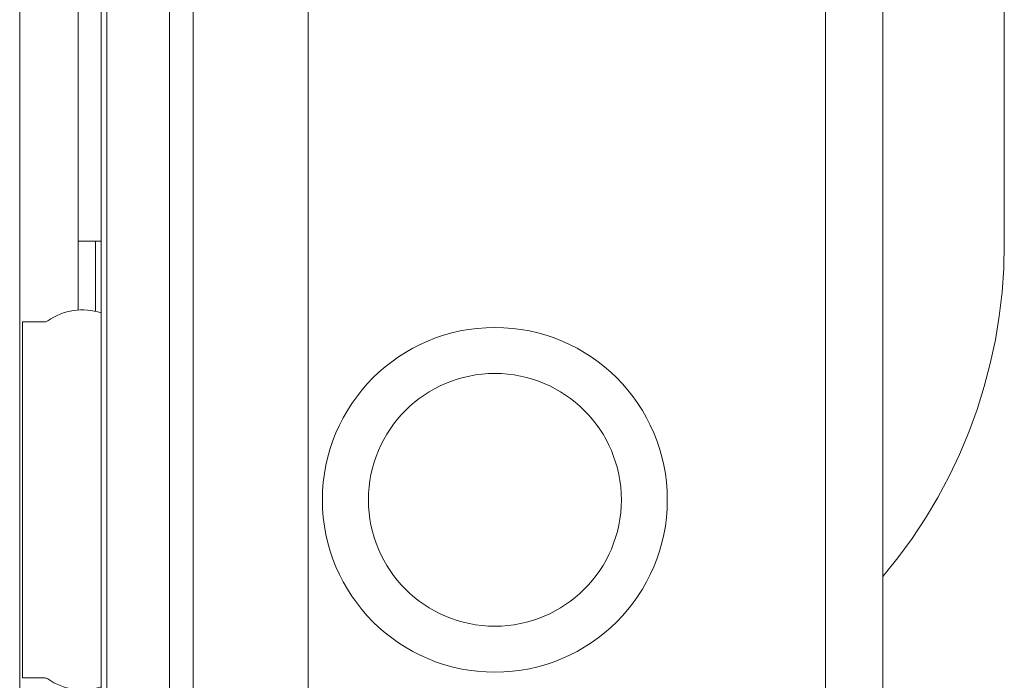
# Model space of a CAD drawing. Header units: millimetres. Extents: x -1893473 to 1546619, y -568027 to 942944.
# Tile 50 of 256: x 155887 to 156058, y -498221 to -498106. Entities that reach past the tile are written whole.
import ezdxf
from ezdxf.enums import TextEntityAlignment as Align

# ---------------------------------------------------------------- set-up
doc = ezdxf.new("R2010")
doc.units = ezdxf.units.MM
doc.header["$LTSCALE"] = 0.2
doc.layers.get('0').update_dxf_attribs({"lineweight": 0})
for name, color, linetype, lineweight in [('!! 0_Opis_pom', 9, 'Continuous', 13), ('!! 1_OPIS POM NOWE', 140, 'Continuous', 5), ('!! 2 ZABUDOWA GK-MDF', 54, 'Continuous', 13), ('P-Opis nadproża', 150, 'Continuous', 9)]:
    doc.layers.add(name, color=color, linetype=linetype, lineweight=lineweight)
doc.layers.add('!!_@ wypos sanit nd', color=7, linetype='Continuous', lineweight=0, plot=False)
doc.styles.add('ARIAL', font='tahoma.ttf')

# ---------------------------------------------------------------- blocks, each defined once
blk = doc.blocks.new('A$Cff2eaf8b')
for points in [[(-0.18941, 0.08863), (-0.04454, 0.08863), (-0.04035, 0.08853), (-0.03617, 0.08824), (-0.032, 0.08775), (-0.02786, 0.08707), (-0.02376, 0.08619), (-0.0197, 0.08513), (-0.0157, 0.08388), (-0.01176, 0.08244), (-0.00789, 0.08082), (-0.0041, 0.07902), (-0.0004, 0.07705), (0.0032, 0.0749), (0.0067, 0.0726), (0.01009, 0.07012), (0.01337, 0.0675)], [(0.16493, 0.0675), (-0.16477, 0.0675)], [(-0.11847, -0.0325), (-0.11847, 0.0575), (0.11153, 0.0575), (0.11153, -0.0325)], [(-0.16, -0.0355), (-0.16, -0.0325), (0.16, -0.0325), (0.16, -0.0355)], [(0.16, -0.0555), (0.157, -0.0525), (0.16, -0.0525), (-0.16, -0.0525), (-0.157, -0.0525), (-0.16, -0.0555)], [(0.10602, -0.0525), (0.10602, -0.05658), (-0.11847, -0.05658)], [(-0.045, -0.0725), (-0.045, -0.0685)], [(-0.03305, -0.0725), (-0.16, -0.0725), (-0.16, -0.0695)], [(-0.045, -0.0695), (-0.03283, -0.0695)]]:
    blk.add_lwpolyline(points)
blk.add_lwpolyline([(-0.11847, -0.0685), (0.11153, -0.0685), (0.11153, -0.0675), (-0.11847, -0.0675)], close=True)
blk.add_lwpolyline([(-0.04, -0.0685), (-0.03255, -0.0685, 0.236962), (-0.03118, -0.07775, -0.154353), (-0.031, -0.07832), (-0.031, -0.08218), (0.031, -0.08218), (0.031, -0.07832, -0.154353), (0.03118, -0.07775, 0.236962), (0.03255, -0.0685), (0.04, -0.0685)], format="xyb")
for radius in [0.03, 0.022]:
    blk.add_circle((0, 0), radius)
blk = doc.blocks.new('A$C2EB40A8D')
at = {"layer": '!! 2 ZABUDOWA GK-MDF'}
blk.add_lwpolyline([(-7781.12989, -3262.48603), (-7781.12989, -4462.48603)], dxfattribs=at)
at = {"layer": '!!_@ wypos sanit nd', "xscale": 1000, "yscale": 1000, "zscale": 1000, "rotation": 270}
blk.add_blockref('A$Cff2eaf8b', (-7698.45996, -3787.48777), dxfattribs=at)
at = {"layer": '!! 0_Opis_pom', "ltscale": 0.7, "style": 'ARIAL'}
for tag, p in [('B1,21', (-891.77727, 31796.97458)), ('A1,16', (-13651.31084, 31587.95236)), ('B1,19', (-5798.61305, 31587.22944)), ('B1/17', (-9701.43347, 31565.05244)), ('1,23', (10805.41388, 31565.05244)), ('1,22', (4526.58954, 31507.65132)), ('A1,1', (-16866.13618, 31459.3792)), ('B1,18', (-7791.62894, 31330.08444)), ('B1,20', (-2961.4347, 31167.05787)), ('A1,6', (-19287.17717, 30923.71998)), ('B1,1', (14135.63445, 30913.92963)), ('B1,3', (17346.74696, 30023.81022)), ('B1,4', (29817.71501, 29157.67457)), ('A1,5', (-23454.5385, 28820.77901)), ('A1,2', (-17502.57721, 28602.57524)), ('B1,2D', (2616.16402, 28559.52261)), ('A1,15', (-13651.31084, 28261.46046)), ('B1,4', (29883.58177, 28158.35876)), ('B1,2B', (18801.54781, 27650.12382)), ('B1,2A', (13086.7373, 27376.04393)), ('A1,3', (-16846.27912, 25980.40356)), ('B1,8', (9089.53994, 25356.27639)), ('B1,6', (31915.87888, 23754.79829)), ('A1,4', (-24010.17576, 23559.17399)), ('B1,14', (-11621.32288, 23261.44183)), ('B1,13', (-3080.55208, 22924.09997)), ('B1,5', (29245.49088, 22896.69268)), ('B1,10', (3982.60923, 22874.21277)), ('B1,9', (5634.43488, 22623.92098)), ('B1,2C', (13327.26639, 22378.5328)), ('B1,7', (16398.41175, 22348.28836)), ('B1,11', (5553.20442, 20939.83877)), ('B1,12', (3693.27174, 20628.72148)), ('C1,3', (5969.08376, 16336.01084)), ('C1,2', (11955.93711, 11671.55655)), ('C1,1', (15659.17205, 11415.94196)), ('C1,4', (5140.00888, 9205.5831)), ('C1,5', (5680.4486, 6154.54995)), ('C1,10', (16327.05085, 6080.66085)), ('C1,9', (16526.57171, 3173.45283)), ('C1,6', (6367.37903, 2771.84181)), ('D0,18', (-1981.87701, -110.73158)), ('D0,7', (-13531.42299, -1159.67649)), ('C1,7', (7275.77161, -1303.00991)), ('D0,17', (2064.87671, -1345.69113)), ('D0,3', (-9324.21674, -1442.63631)), ('D0,6', (-17529.61851, -1957.37463)), ('D0,10', (-21369.4432, -2140.60378)), ('D,09', (-12990.08379, -2746.32902)), ('D0,2', (-5516.19514, -3101.87722)), ('D0,16', (2266.73061, -3284.15369)), ('D0,8', (-14357.79539, -3567.69719)), ('D0,5', (-10461.54478, -3629.26575)), ('D0,4', (-8396.53404, -4353.7937)), ('D0,15', (1974.41895, -5205.84774)), ('D0,1', (-5633.49598, -5662.48534)), ('D0,11', (-23334.09291, -6045.78706)), ('D0,12', (-22436.85763, -9302.9678)), ('D0,13', (-22436.85763, -11581.16526)), ('D0,14', (-13645.94445, -11884.57769))]:
    blk.add_attdef(tag, text='', height=119.68, dxfattribs=at).set_placement(p, align=Align.MIDDLE_CENTER)
at = {"layer": '!! 1_OPIS POM NOWE', "style": 'ARIAL'}
for tag, p in [('C1.7A', (7769.3756, 685.765)), ('C1.7C', (7655.80151, -2045.04756)), ('C1.8B', (10935.93068, -2107.41983)), ('C1.8A', (13897.39715, -2120.69016)), ('C1.7B', (8274.43201, -3270.18959)), ('E1.2', (16701.02923, -5331.07351)), ('E1.5E', (21974.23379, -5463.99012)), ('E1.5D', (24989.27391, -5785.36474)), ('E1.1', (8357.81567, -5851.01076)), ('E1.5C', (25222.53959, -6394.64172)), ('E1.5B', (27694.70831, -7009.86571)), ('E1.6', (5279.46063, -8141.28746)), ('E1.5A', (25547.9555, -8495.18994)), ('E1.5G', (23977.19473, -9792.46695)), ('E1.5F', (22414.7084, -9822.66389)), ('E1,4', (13935.69867, -10458.20073)), ('E1.5L', (28030.8296, -11267.7725)), ('E1.3', (5639.18862, -11994.01941)), ('E1.5H', (23988.49716, -12231.38049)), ('E1.5K', (27714.73934, -12977.98364)), ('E1.5I', (22290.68736, -13989.9049)), ('E1.5J', (27095.71534, -16088.17469))]:
    blk.add_attdef(tag, text='', height=119.68, dxfattribs=at).set_placement(p, align=Align.MIDDLE_CENTER)

msp = doc.modelspace()

# ---------------------------------------------------------------- block references
at = {"layer": 'P-Opis nadproża', "color": 4}
msp.add_blockref('A$C2EB40A8D', (163667.94092, -494401.63474), dxfattribs=at)

doc.saveas('drawing.dxf')
